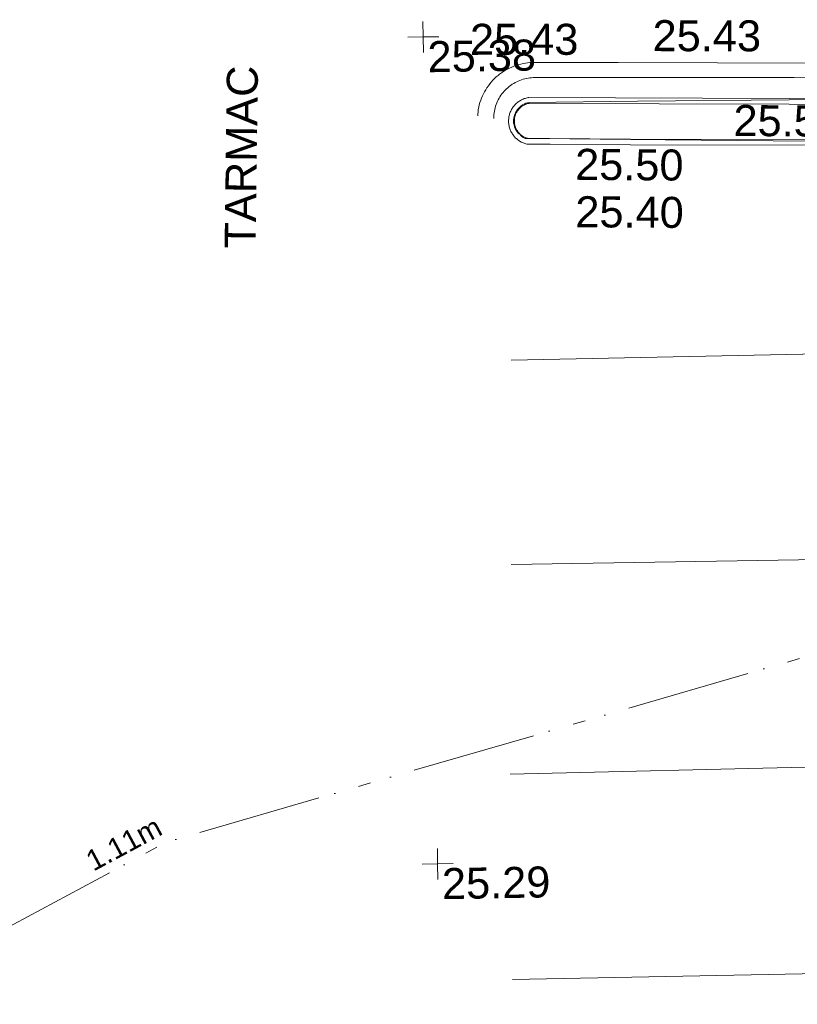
# Model space of a CAD drawing. Header units: millimetres. Extents: x -290717 to 520720, y -88450 to 287762.
# Tile 89 of 256: x -16044 to -6642, y -57320 to -45415. Entities that reach past the tile are written whole.
import ezdxf

# ---------------------------------------------------------------- set-up
doc = ezdxf.new("R2010")
doc.units = ezdxf.units.MM
doc.linetypes.add('IMPORT-UG_ELEC_STREET LIGHTING_QLB2 _2_', pattern=[2700, 1500, -300, 0, -250, 150, -300, 0, -200])
for name, color, linetype, lineweight, true_color in [('00_UAV_KERB_BOTTOM', 1, 'Continuous', 9, 0xff0000), ('00_UAV_KERB_TOP', 7, 'Continuous', 9, 0xa500a5), ('00_UAV_LEVEL_SPOT', 7, 'Continuous', 9, 0x666666), ('00_UAV_ROAD_MARKING_WHITE_CONTINUOUS', 7, 'Continuous', 9, 0x999999), ('00_UAV_ROAD_MARKING_YELLOW_CONTINUOUS', 40, 'Continuous', 9, 0xffbf00), ('01_DTM_CONTOUR_MNR', 7, 'Continuous', 9, 0xa5a552), ('12333-PUM-2D-U-0001-C01 - Rev2_REVIT IMPORT_dwg', 7, 'Continuous', 9, 0x767676), ('PUM-ELECTRIC-SL-QLB2', 7, 'IMPORT-UG_ELEC_STREET LIGHTING_QLB2 _2_', 9, 0xff7f7f)]:
    doc.layers.add(name, color=color, linetype=linetype, lineweight=lineweight, true_color=true_color)
doc.layers.add('00_UAV_SURVEY_TEXT', color=7, linetype='Continuous', lineweight=9)
doc.styles.add('Arial_1', font='arial.ttf', dxfattribs={"height": 250})
doc.styles.add('Swis721 Lt BT_2', font='swissl.ttf', dxfattribs={"height": 375})

# ---------------------------------------------------------------- blocks, each defined once
blk = doc.blocks.new('12333-PUM-2D-U-0001-C01 - Rev2_REVIT IMPORT_dwg_UAV-2077255-Site Location Plan Existing')
at = {"layer": '00_UAV_LEVEL_SPOT', "color": 254, "true_color": 0xcccccc, "flags": 128}
for points in [[(500, 0), (0, 0), (0, 500)], [(0, -500), (0, 0), (-500, 0)]]:
    blk.add_lwpolyline(points, dxfattribs=at)
blk = doc.blocks.new('12333-PUM-2D-U-0001-C01 - Rev2_REVIT IMPORT_dwg_MGS62954_T2_Galway_ITM_3d_Rev1-2077680-Site Location Plan Existing')
at = {"layer": '00_UAV_KERB_BOTTOM', "color": 254, "true_color": 0xcccccc, "flags": 128}
blk.add_lwpolyline([(533895187, 725509159), (533894412, 725509179), (533891263, 725509246), (533891255, 725509244), (533891243, 725509242), (533891231, 725509239), (533891220, 725509236), (533891208, 725509233), (533891197, 725509228), (533891186, 725509224), (533891175, 725509219), (533891164, 725509213), (533891154, 725509207), (533891144, 725509201), (533891134, 725509194), (533891124, 725509187), (533891115, 725509179), (533891106, 725509171), (533891097, 725509163), (533891089, 725509154), (533891081, 725509145), (533891073, 725509136), (533891066, 725509126), (533891059, 725509116), (533891053, 725509106), (533891047, 725509095), (533891042, 725509085), (533891037, 725509074), (533891032, 725509063), (533891028, 725509051), (533891025, 725509040), (533891022, 725509028), (533891019, 725509016), (533891017, 725509004), (533891016, 725508993), (533891015, 725508981), (533891014, 725508969), (533891014, 725508957), (533891014, 725508945), (533891015, 725508933), (533891016, 725508930), (533891017, 725508918), (533891019, 725508906), (533891022, 725508895), (533891025, 725508883), (533891028, 725508871), (533891032, 725508860), (533891037, 725508849), (533891041, 725508838), (533891047, 725508827), (533891053, 725508817), (533891059, 725508806), (533891066, 725508796), (533891073, 725508787), (533891080, 725508777), (533891088, 725508768), (533891096, 725508759), (533891105, 725508751), (533891114, 725508743), (533891123, 725508735), (533891133, 725508728), (533891143, 725508721), (533891153, 725508715), (533891163, 725508709), (533891174, 725508703), (533891185, 725508698), (533891196, 725508694), (533891207, 725508689), (533891219, 725508686), (533891230, 725508683), (533891512, 725508676), (533892484, 725508652), (533895915, 725508588)], dxfattribs=at)
at = {"layer": '00_UAV_KERB_TOP', "color": 254, "true_color": 0xcccccc, "flags": 128}
blk.add_lwpolyline([(533895412, 725509084), (533894411, 725509109), (533891268, 725509175), (533891266, 725509175), (533891257, 725509174), (533891248, 725509172), (533891240, 725509169), (533891231, 725509166), (533891222, 725509163), (533891214, 725509160), (533891206, 725509156), (533891198, 725509152), (533891190, 725509147), (533891182, 725509142), (533891174, 725509137), (533891167, 725509132), (533891160, 725509126), (533891153, 725509120), (533891147, 725509114), (533891141, 725509107), (533891135, 725509100), (533891129, 725509093), (533891123, 725509086), (533891118, 725509078), (533891114, 725509071), (533891109, 725509063), (533891105, 725509054), (533891101, 725509046), (533891098, 725509038), (533891095, 725509029), (533891092, 725509020), (533891090, 725509012), (533891088, 725509003), (533891086, 725508994), (533891085, 725508985), (533891084, 725508976), (533891084, 725508967), (533891084, 725508958), (533891084, 725508949), (533891085, 725508939), (533891086, 725508929), (533891088, 725508920), (533891090, 725508911), (533891092, 725508902), (533891095, 725508893), (533891098, 725508885), (533891101, 725508876), (533891105, 725508868), (533891109, 725508860), (533891113, 725508852), (533891118, 725508844), (533891123, 725508837), (533891128, 725508829), (533891134, 725508822), (533891140, 725508815), (533891146, 725508809), (533891153, 725508802), (533891160, 725508796), (533891167, 725508790), (533891174, 725508785), (533891181, 725508780), (533891189, 725508775), (533891197, 725508770), (533891205, 725508766), (533891213, 725508762), (533891222, 725508759), (533891230, 725508756), (533891239, 725508753), (533891241, 725508752), (533891507, 725508746), (533892486, 725508722), (533895987, 725508656)], dxfattribs=at)
at = {"layer": '00_UAV_ROAD_MARKING_WHITE_CONTINUOUS', "color": 254, "true_color": 0xcccccc}
for p, q in [((533890995, 725506075), (533895862, 725506091)), ((533895821, 725503600), (533890950, 725503605)), ((533890897, 725501071), (533895775, 725501097)), ((533895731, 725498598), (533890882, 725498586))]:
    blk.add_line(p, q, dxfattribs=at)
at = {"layer": '00_UAV_ROAD_MARKING_YELLOW_CONTINUOUS', "color": 254, "true_color": 0xcccccc, "flags": 128}
for points in [[(533894754, 725509602), (533892350, 725509649), (533891343, 725509668), (533891314, 725509668), (533891285, 725509667), (533891257, 725509665), (533891229, 725509662), (533891201, 725509658), (533891173, 725509652), (533891145, 725509645), (533891117, 725509637), (533891090, 725509628), (533891064, 725509618), (533891038, 725509606), (533891012, 725509594), (533890987, 725509581), (533890962, 725509566), (533890938, 725509551), (533890915, 725509534), (533890896, 725509519), (533890874, 725509501), (533890853, 725509482), (533890832, 725509461), (533890813, 725509441), (533890794, 725509419), (533890777, 725509396), (533890760, 725509373), (533890744, 725509349), (533890730, 725509325), (533890716, 725509300), (533890703, 725509274), (533890692, 725509248), (533890682, 725509222), (533890672, 725509195), (533890664, 725509167), (533890657, 725509140), (533890651, 725509112), (533890647, 725509083), (533890643, 725509055), (533890642, 725509034)], [(533897367, 725509335), (533894476, 725509431), (533892369, 725509467), (533891343, 725509485), (533891322, 725509485), (533891301, 725509484), (533891280, 725509483), (533891260, 725509480), (533891239, 725509477), (533891219, 725509472), (533891199, 725509467), (533891179, 725509461), (533891159, 725509455), (533891140, 725509447), (533891121, 725509439), (533891102, 725509430), (533891084, 725509420), (533891066, 725509409), (533891062, 725509406), (533891044, 725509394), (533891028, 725509382), (533891011, 725509369), (533890996, 725509355), (533890981, 725509341), (533890966, 725509326), (533890953, 725509311), (533890939, 725509294), (533890927, 725509278), (533890915, 725509261), (533890904, 725509243), (533890894, 725509225), (533890885, 725509207), (533890876, 725509188), (533890868, 725509168), (533890861, 725509149), (533890855, 725509129), (533890849, 725509109), (533890845, 725509089), (533890841, 725509068), (533890838, 725509048), (533890836, 725509027), (533890835, 725509006), (533890835, 725509001)]]:
    blk.add_lwpolyline(points, dxfattribs=at)
at = {"layer": '01_DTM_CONTOUR_MNR', "color": 254, "true_color": 0xcccccc, "flags": 128}
blk.add_lwpolyline([(533895952, 725508622), (533892903, 725508704), (533892489, 725508716), (533891381, 725508747), (533891229, 725508752), (533891211, 725508752), (533891189, 725508762), (533891165, 725508785), (533891147, 725508804), (533891127, 725508816), (533891114, 725508834), (533891104, 725508854), (533891094, 725508874), (533891084, 725508894), (533891079, 725508920), (533891073, 725508938), (533891072, 725508958), (533891072, 725508978), (533891079, 725509000), (533891082, 725509018), (533891092, 725509042), (533891100, 725509063), (533891113, 725509083), (533891125, 725509103), (533891145, 725509124), (533891164, 725509142), (533891186, 725509157), (533891205, 725509167), (533891226, 725509177), (533891248, 725509181), (533891267, 725509187), (533892578, 725509180), (533894410, 725509164), (533895760, 725509150)], dxfattribs=at)
at = {"xscale": 0.375, "yscale": 0.375, "zscale": 0.375}
for p in [(533890000, 725510000), (533890000, 725500000)]:
    blk.add_blockref('12333-PUM-2D-U-0001-C01 - Rev2_REVIT IMPORT_dwg_UAV-2077255-Site Location Plan Existing', p, dxfattribs=at)
at = {"layer": '00_UAV_KERB_BOTTOM', "color": 251, "true_color": 0x666666, "insert": (533891807, 725508043), "char_height": 375, "width": 1495.9, "attachment_point": 1, "rotation": 358.5933, "line_spacing_factor": 1.005062, "style": 'Swis721 Lt BT_2'}
blk.add_mtext('25.40', dxfattribs=at)
at = {"layer": '00_UAV_KERB_TOP', "color": 251, "true_color": 0x666666, "char_height": 375, "width": 1495.9, "attachment_point": 1, "line_spacing_factor": 1.005062, "style": 'Swis721 Lt BT_2'}
for s, insert, rotation in [('25.59', (533893738, 725509113), 358.5743), ('25.50', (533891814, 725508616), 358.591)]:
    blk.add_mtext(s, dxfattribs=dict(at, insert=insert, rotation=rotation))
at = {"layer": '00_UAV_LEVEL_SPOT', "char_height": 375, "width": 1495.9, "attachment_point": 1, "line_spacing_factor": 1.005062, "style": 'Swis721 Lt BT_2'}
for s, insert in [('25.38', (533890048, 725509947)), ('25.29', (533890048, 725499947))]:
    blk.add_mtext(s, dxfattribs=dict(at, insert=insert))
at = {"layer": '00_UAV_ROAD_MARKING_YELLOW_CONTINUOUS', "color": 251, "true_color": 0x666666, "char_height": 375, "width": 1495.9, "attachment_point": 1, "line_spacing_factor": 1.005062, "style": 'Swis721 Lt BT_2'}
for insert, rotation in [((533890568, 725510149), 359.0126), ((533892777, 725510155), 358.8915)]:
    blk.add_mtext('25.43', dxfattribs=dict(at, insert=insert, rotation=rotation))
at = {"layer": '00_UAV_SURVEY_TEXT', "color": 251, "true_color": 0x666666, "insert": (533887554, 725507487), "char_height": 375, "width": 2450.43, "attachment_point": 1, "rotation": 88.2418, "line_spacing_factor": 1.005062, "style": 'Swis721 Lt BT_2'}
blk.add_mtext('TARMAC', dxfattribs=at)
blk = doc.blocks.new('12333-PUM-2D-U-0001-C01 - Rev2_REVIT IMPORT_dwg-1620468-Site Location Plan Existing')
at = {"layer": 'PUM-ELECTRIC-SL-QLB2', "color": 254, "true_color": 0xffd4d4, "flags": 128}
blk.add_lwpolyline([(258041, -113030), (254616, -113102), (245647, -115534), (243373, -116705), (238944, -121370), (238925, -121924)], dxfattribs=at)
blk.add_blockref('12333-PUM-2D-U-0001-C01 - Rev2_REVIT IMPORT_dwg_MGS62954_T2_Galway_ITM_3d_Rev1-2077680-Site Location Plan Existing', (-533641080, -725615854))
at = {"layer": 'PUM-ELECTRIC-SL-QLB2', "insert": (245073, -115432), "char_height": 250, "width": 1160.03, "attachment_point": 2, "rotation": 27.2463, "line_spacing_factor": 0.941778, "style": 'Arial_1'}
blk.add_mtext('1.11m', dxfattribs=at)

msp = doc.modelspace()

# ---------------------------------------------------------------- block references
at = {"layer": '12333-PUM-2D-U-0001-C01 - Rev2_REVIT IMPORT_dwg', "color": 254, "linetype": 'IMPORT-UG_ELEC_STREET LIGHTING_QLB2 _2_', "true_color": 0xffd4d4, "rotation": 0.9999999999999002}
msp.add_blockref('12333-PUM-2D-U-0001-C01 - Rev2_REVIT IMPORT_dwg-1620468-Site Location Plan Existing', (-261895, 55870), dxfattribs=at)

doc.saveas('drawing.dxf')
